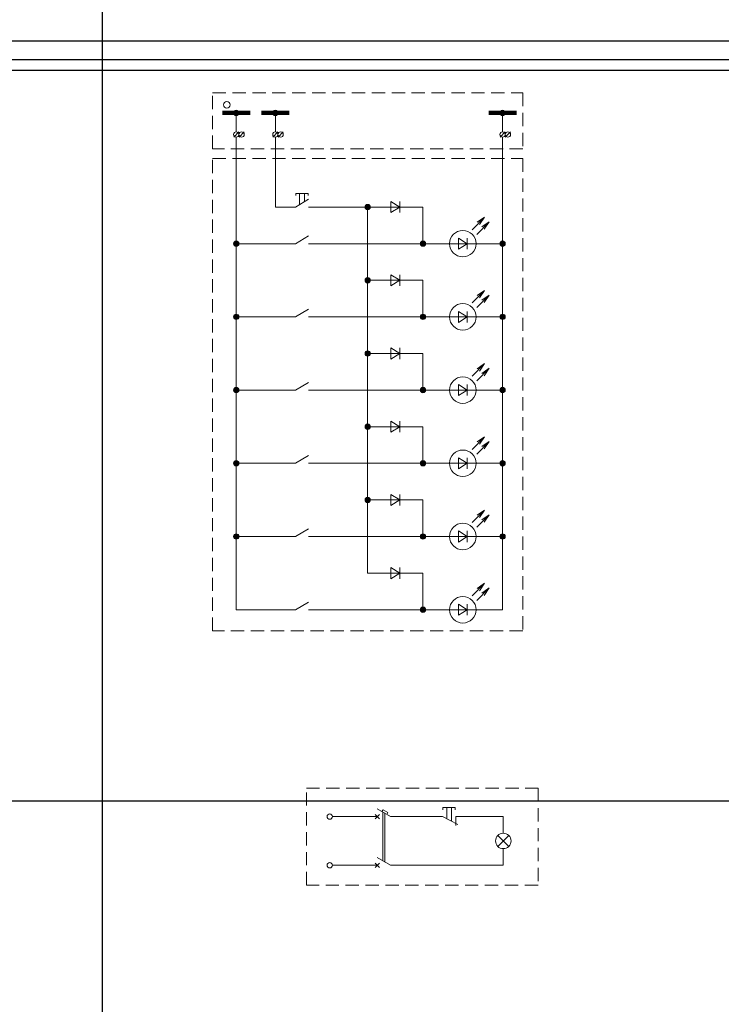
# Model space of a CAD drawing. Header units: millimetres. Extents: x 0 to 1680, y 0 to 297.
# Tile 10 of 11: x 1257 to 1469, y 0 to 297. Entities that reach past the tile are written whole.
import ezdxf

# ---------------------------------------------------------------- set-up
doc = ezdxf.new("R2010")
doc.units = ezdxf.units.MM
for name, pattern in [('K5LT32769', [0]), ('K5LT_DASHED', [6, 4, -2]), ('K5LT_REINFORCED', [0]), ('K5LT_THIN', [0]), ('K5LT_THIN_INCLUDED_TO_HATCHING', [0])]:
    doc.linetypes.add(name, pattern=pattern)
doc.layers.add('Блок', color=7, linetype='Continuous')

# ---------------------------------------------------------------- blocks, each defined once
blk = doc.blocks.new('U33')
at = {"linetype": 'K5LT_DASHED', "lineweight": 18}
for p, q in [((1315.19, 274.89), (1408.73, 274.89)), ((1315.19, 258.02), (1315.19, 274.89)), ((1408.73, 274.89), (1408.73, 258.02)), ((1408.73, 258.02), (1315.19, 258.02))]:
    blk.add_line(p, q, dxfattribs=at)
blk = doc.blocks.new('U34')
at = {"linetype": 'K5LT_DASHED', "lineweight": 18}
for p, q in [((1315.2, 255.1), (1408.73, 255.1)), ((1315.2, 112.69), (1315.2, 255.1)), ((1408.73, 255.1), (1408.73, 112.69)), ((1408.73, 112.69), (1315.2, 112.69))]:
    blk.add_line(p, q, dxfattribs=at)
blk = doc.blocks.new('U35')
at = {"linetype": 'K5LT_DASHED', "lineweight": 18}
for p, q in [((1343.45, 65.17), (1413.28, 65.17)), ((1343.45, 35.93), (1343.45, 65.17)), ((1413.28, 65.17), (1413.28, 35.93)), ((1413.28, 35.93), (1343.45, 35.93))]:
    blk.add_line(p, q, dxfattribs=at)
blk = doc.blocks.new('U402')
at = {"linetype": 'K5LT32769', "lineweight": 18}
for p, q in [((1384.49, 56.61), (1381.15, 56.61)), ((1384.49, 56.61), (1389.15, 54.28)), ((1388.49, 56.61), (1388.49, 53.95)), ((1388.49, 56.61), (1391.82, 56.61))]:
    blk.add_line(p, q, dxfattribs=at)
at = {"linetype": 'K5LT_THIN', "lineweight": 18}
for p, q in [((1384.62, 59.36), (1388.35, 59.36)), ((1384.62, 58.7), (1384.62, 59.36)), ((1385.75, 59.36), (1385.75, 55.98)), ((1387.22, 59.36), (1387.22, 55.25)), ((1388.35, 58.7), (1388.35, 59.36))]:
    blk.add_line(p, q, dxfattribs=at)
blk = doc.blocks.new('U403')
at = {"linetype": 'K5LT32769', "lineweight": 18}
for p, q in [((1402.82, 51.61), (1402.82, 54.61)), ((1401.15, 47.61), (1404.49, 50.95)), ((1401.15, 50.95), (1404.49, 47.61)), ((1402.82, 46.95), (1402.82, 43.95))]:
    blk.add_line(p, q, dxfattribs=at)
for start, end in [(0, 180), (180, 0)]:
    blk.add_arc((1402.82, 49.28), 2.33, start, end, dxfattribs=at)
blk = doc.blocks.new('U404')
at = {"linetype": 'K5LT_THIN_INCLUDED_TO_HATCHING', "lineweight": 18}
for start, end in [(0, 180), (180, 0)]:
    blk.add_arc((1350.49, 56.61), 0.8, start, end, dxfattribs=at)
blk = doc.blocks.new('U405')
at = {"linetype": 'K5LT_THIN_INCLUDED_TO_HATCHING', "lineweight": 18}
for start, end in [(0, 180), (180, 0)]:
    blk.add_arc((1350.49, 41.95), 0.8, start, end, dxfattribs=at)
blk = doc.blocks.new('U406')
at = {"linetype": 'K5LT_THIN', "lineweight": 18}
for p, q in [((1364.82, 56.61), (1361.49, 56.61)), ((1365.49, 55.95), (1364.15, 57.28)), ((1365.49, 57.28), (1364.15, 55.95)), ((1364.81, 58.93), (1368.82, 56.61)), ((1366.56, 58.69), (1366.22, 58.11)), ((1366.49, 57.97), (1366.49, 43.3)), ((1368, 57.86), (1366.56, 58.69)), ((1367.15, 57.58), (1367.15, 42.91)), ((1367.67, 57.28), (1368, 57.86)), ((1368.82, 56.61), (1372.15, 56.61)), ((1364.82, 41.95), (1361.49, 41.95)), ((1365.49, 41.28), (1364.15, 42.61)), ((1365.49, 42.61), (1364.15, 41.28)), ((1364.81, 44.27), (1368.82, 41.95)), ((1368.82, 41.95), (1372.15, 41.95))]:
    blk.add_line(p, q, dxfattribs=at)
blk = doc.blocks.new('U537')
at = {"linetype": 'K5LT32769', "lineweight": 18}
for p, q in [((1393.4, 233.65), (1397.18, 237.42)), ((1398.59, 236.01), (1394.82, 232.24)), ((1394.94, 235.89), (1397.18, 237.42)), ((1395.64, 235.18), (1397.18, 237.42)), ((1396.35, 234.48), (1398.59, 236.01)), ((1398.59, 236.01), (1397.06, 233.77)), ((1382.61, 229.44), (1398.61, 229.44)), ((1391.95, 229.44), (1389.28, 231.11)), ((1389.28, 231.11), (1389.28, 227.78)), ((1389.28, 227.78), (1391.95, 229.44)), ((1391.95, 231.11), (1391.95, 227.78))]:
    blk.add_line(p, q, dxfattribs=at)
for start, end in [(0, 180), (180, 0)]:
    blk.add_arc((1390.61, 229.44), 4, start, end, dxfattribs=at)
blk = doc.blocks.new('U538')
at = {"linetype": 'K5LT32769', "lineweight": 18}
for p, q in [((1393.4, 211.57), (1397.18, 215.34)), ((1398.59, 213.92), (1394.82, 210.15)), ((1394.94, 213.8), (1397.18, 215.34)), ((1395.64, 213.1), (1397.18, 215.34)), ((1396.35, 212.39), (1398.59, 213.92)), ((1398.59, 213.92), (1397.06, 211.68)), ((1391.95, 207.36), (1389.28, 209.02)), ((1389.28, 209.02), (1389.28, 205.69)), ((1391.95, 209.02), (1391.95, 205.69)), ((1382.61, 207.36), (1398.61, 207.36)), ((1389.28, 205.69), (1391.95, 207.36))]:
    blk.add_line(p, q, dxfattribs=at)
for start, end in [(0, 180), (180, 0)]:
    blk.add_arc((1390.61, 207.36), 4, start, end, dxfattribs=at)
blk = doc.blocks.new('U539')
at = {"linetype": 'K5LT32769', "lineweight": 18}
for p, q in [((1344.13, 231.78), (1340.13, 229.44)), ((1340.13, 229.44), (1336.8, 229.44)), ((1344.13, 229.44), (1347.46, 229.44))]:
    blk.add_line(p, q, dxfattribs=at)
blk = doc.blocks.new('U540')
at = {"linetype": 'K5LT32769', "lineweight": 18}
for p, q in [((1371.6, 240.49), (1368.94, 242.15)), ((1368.94, 242.15), (1368.94, 238.82)), ((1371.6, 242.15), (1371.6, 238.82)), ((1368.94, 238.82), (1371.6, 240.49))]:
    blk.add_line(p, q, dxfattribs=at)
blk = doc.blocks.new('U541')
at = {"linetype": 'K5LT32769', "lineweight": 18}
for p, q in [((1344.13, 209.69), (1340.13, 207.36)), ((1340.13, 207.36), (1336.8, 207.36)), ((1344.13, 207.36), (1347.46, 207.36))]:
    blk.add_line(p, q, dxfattribs=at)
blk = doc.blocks.new('U542')
at = {"linetype": 'K5LT32769', "lineweight": 18}
for p, q in [((1371.6, 218.4), (1368.94, 220.07)), ((1368.94, 220.07), (1368.94, 216.73)), ((1371.6, 220.07), (1371.6, 216.73)), ((1368.94, 216.73), (1371.6, 218.4))]:
    blk.add_line(p, q, dxfattribs=at)
blk = doc.blocks.new('U543')
at = {"linetype": 'K5LT32769', "lineweight": 18}
for p, q in [((1393.4, 189.48), (1397.18, 193.25)), ((1394.94, 191.72), (1397.18, 193.25)), ((1395.64, 191.01), (1397.18, 193.25)), ((1398.59, 191.84), (1394.82, 188.06)), ((1396.35, 190.3), (1398.59, 191.84)), ((1398.59, 191.84), (1397.06, 189.6)), ((1382.61, 185.27), (1398.61, 185.27)), ((1391.95, 185.27), (1389.28, 186.94)), ((1389.28, 186.94), (1389.28, 183.61)), ((1389.28, 183.61), (1391.95, 185.27)), ((1391.95, 186.94), (1391.95, 183.61))]:
    blk.add_line(p, q, dxfattribs=at)
for start, end in [(0, 180), (180, 0)]:
    blk.add_arc((1390.61, 185.27), 4, start, end, dxfattribs=at)
blk = doc.blocks.new('U544')
at = {"linetype": 'K5LT32769', "lineweight": 18}
for p, q in [((1344.13, 187.61), (1340.13, 185.27)), ((1340.13, 185.27), (1336.8, 185.27)), ((1344.13, 185.27), (1347.46, 185.27))]:
    blk.add_line(p, q, dxfattribs=at)
blk = doc.blocks.new('U545')
at = {"linetype": 'K5LT32769', "lineweight": 18}
for p, q in [((1371.6, 196.31), (1368.94, 197.98)), ((1368.94, 197.98), (1368.94, 194.65)), ((1368.94, 194.65), (1371.6, 196.31)), ((1371.6, 197.98), (1371.6, 194.65))]:
    blk.add_line(p, q, dxfattribs=at)
blk = doc.blocks.new('U546')
at = {"linetype": 'K5LT32769', "lineweight": 18}
for p, q in [((1393.4, 167.39), (1397.18, 171.16)), ((1398.59, 169.75), (1394.82, 165.98)), ((1394.94, 169.63), (1397.18, 171.16)), ((1395.64, 168.93), (1397.18, 171.16)), ((1396.35, 168.22), (1398.59, 169.75)), ((1398.59, 169.75), (1397.06, 167.51)), ((1391.95, 163.19), (1389.28, 164.85)), ((1389.28, 164.85), (1389.28, 161.52)), ((1391.95, 164.85), (1391.95, 161.52)), ((1382.61, 163.19), (1398.61, 163.19)), ((1389.28, 161.52), (1391.95, 163.19))]:
    blk.add_line(p, q, dxfattribs=at)
for start, end in [(0, 180), (180, 0)]:
    blk.add_arc((1390.61, 163.19), 4, start, end, dxfattribs=at)
blk = doc.blocks.new('U547')
at = {"linetype": 'K5LT32769', "lineweight": 18}
for p, q in [((1344.13, 165.52), (1340.13, 163.19)), ((1340.13, 163.19), (1336.8, 163.19)), ((1344.13, 163.19), (1347.46, 163.19))]:
    blk.add_line(p, q, dxfattribs=at)
blk = doc.blocks.new('U548')
at = {"linetype": 'K5LT32769', "lineweight": 18}
for p, q in [((1371.6, 174.23), (1368.94, 175.9)), ((1368.94, 175.9), (1368.94, 172.56)), ((1371.6, 175.9), (1371.6, 172.56)), ((1368.94, 172.56), (1371.6, 174.23))]:
    blk.add_line(p, q, dxfattribs=at)
blk = doc.blocks.new('U549')
at = {"linetype": 'K5LT32769', "lineweight": 18}
for p, q in [((1393.4, 145.31), (1397.18, 149.08)), ((1394.94, 147.55), (1397.18, 149.08)), ((1395.64, 146.84), (1397.18, 149.08)), ((1398.59, 147.66), (1394.82, 143.89)), ((1396.35, 146.13), (1398.59, 147.66)), ((1398.59, 147.66), (1397.06, 145.43)), ((1391.95, 141.1), (1389.28, 142.77)), ((1389.28, 142.77), (1389.28, 139.43)), ((1391.95, 142.77), (1391.95, 139.43)), ((1382.61, 141.1), (1398.61, 141.1)), ((1389.28, 139.43), (1391.95, 141.1))]:
    blk.add_line(p, q, dxfattribs=at)
for start, end in [(0, 180), (180, 0)]:
    blk.add_arc((1390.61, 141.1), 4, start, end, dxfattribs=at)
blk = doc.blocks.new('U550')
at = {"linetype": 'K5LT32769', "lineweight": 18}
for p, q in [((1344.13, 143.43), (1340.13, 141.1)), ((1340.13, 141.1), (1336.8, 141.1)), ((1344.13, 141.1), (1347.46, 141.1))]:
    blk.add_line(p, q, dxfattribs=at)
blk = doc.blocks.new('U551')
at = {"linetype": 'K5LT32769', "lineweight": 18}
for p, q in [((1371.6, 152.14), (1368.94, 153.81)), ((1368.94, 153.81), (1368.94, 150.48)), ((1368.94, 150.48), (1371.6, 152.14)), ((1371.6, 153.81), (1371.6, 150.48))]:
    blk.add_line(p, q, dxfattribs=at)
blk = doc.blocks.new('U552')
at = {"linetype": 'K5LT32769', "lineweight": 18}
for p, q in [((1393.4, 123.22), (1397.18, 126.99)), ((1398.59, 125.58), (1394.82, 121.81)), ((1394.94, 125.46), (1397.18, 126.99)), ((1395.64, 124.75), (1397.18, 126.99)), ((1396.35, 124.05), (1398.59, 125.58)), ((1398.59, 125.58), (1397.06, 123.34)), ((1382.61, 119.01), (1398.61, 119.01)), ((1391.95, 119.01), (1389.28, 120.68)), ((1389.28, 120.68), (1389.28, 117.35)), ((1389.28, 117.35), (1391.95, 119.01)), ((1391.95, 120.68), (1391.95, 117.35))]:
    blk.add_line(p, q, dxfattribs=at)
for start, end in [(0, 180), (180, 0)]:
    blk.add_arc((1390.61, 119.01), 4, start, end, dxfattribs=at)
blk = doc.blocks.new('U553')
at = {"linetype": 'K5LT32769', "lineweight": 18}
for p, q in [((1340.13, 119.01), (1336.8, 119.01)), ((1344.13, 121.35), (1340.13, 119.01)), ((1344.13, 119.01), (1347.46, 119.01))]:
    blk.add_line(p, q, dxfattribs=at)
blk = doc.blocks.new('U554')
at = {"linetype": 'K5LT32769', "lineweight": 18}
for p, q in [((1371.6, 130.06), (1368.94, 131.72)), ((1368.94, 131.72), (1368.94, 128.39)), ((1371.6, 131.72), (1371.6, 128.39)), ((1368.94, 128.39), (1371.6, 130.06))]:
    blk.add_line(p, q, dxfattribs=at)
blk = doc.blocks.new('U555')
blk.add_hatch(color=256).paths.add_polyline_path([(1379.41, 229.44), (1379.18, 230.01), (1378.61, 230.24), (1378.05, 230.01), (1377.81, 229.44), (1378.05, 228.88), (1378.61, 228.64), (1379.18, 228.88)])
at = {"linetype": 'K5LT_THIN_INCLUDED_TO_HATCHING', "lineweight": 18}
for start, end in [(0, 180), (180, 0)]:
    blk.add_arc((1378.61, 229.44), 0.8, start, end, dxfattribs=at)
blk = doc.blocks.new('U556')
blk.add_hatch(color=256).paths.add_polyline_path([(1379.41, 207.36), (1379.18, 207.92), (1378.61, 208.16), (1378.05, 207.92), (1377.81, 207.36), (1378.05, 206.79), (1378.61, 206.56), (1379.18, 206.79)])
at = {"linetype": 'K5LT_THIN_INCLUDED_TO_HATCHING', "lineweight": 18}
for start, end in [(0, 180), (180, 0)]:
    blk.add_arc((1378.61, 207.36), 0.8, start, end, dxfattribs=at)
blk = doc.blocks.new('U557')
blk.add_hatch(color=256).paths.add_polyline_path([(1379.41, 185.27), (1379.18, 185.84), (1378.61, 186.07), (1378.05, 185.84), (1377.81, 185.27), (1378.05, 184.71), (1378.61, 184.47), (1379.18, 184.71)])
at = {"linetype": 'K5LT_THIN_INCLUDED_TO_HATCHING', "lineweight": 18}
for start, end in [(0, 180), (180, 0)]:
    blk.add_arc((1378.61, 185.27), 0.8, start, end, dxfattribs=at)
blk = doc.blocks.new('U558')
blk.add_hatch(color=256).paths.add_polyline_path([(1379.41, 163.19), (1379.18, 163.75), (1378.61, 163.99), (1378.05, 163.75), (1377.81, 163.19), (1378.05, 162.62), (1378.61, 162.39), (1379.18, 162.62)])
at = {"linetype": 'K5LT_THIN_INCLUDED_TO_HATCHING', "lineweight": 18}
for start, end in [(0, 180), (180, 0)]:
    blk.add_arc((1378.61, 163.19), 0.8, start, end, dxfattribs=at)
blk = doc.blocks.new('U559')
blk.add_hatch(color=256).paths.add_polyline_path([(1379.41, 141.1), (1379.18, 141.67), (1378.61, 141.9), (1378.05, 141.67), (1377.81, 141.1), (1378.05, 140.53), (1378.61, 140.3), (1379.18, 140.53)])
at = {"linetype": 'K5LT_THIN_INCLUDED_TO_HATCHING', "lineweight": 18}
for start, end in [(0, 180), (180, 0)]:
    blk.add_arc((1378.61, 141.1), 0.8, start, end, dxfattribs=at)
blk = doc.blocks.new('U560')
blk.add_hatch(color=256).paths.add_polyline_path([(1379.41, 119.01), (1379.18, 119.58), (1378.61, 119.81), (1378.05, 119.58), (1377.81, 119.01), (1378.05, 118.45), (1378.61, 118.21), (1379.18, 118.45)])
at = {"linetype": 'K5LT_THIN_INCLUDED_TO_HATCHING', "lineweight": 18}
for start, end in [(0, 180), (180, 0)]:
    blk.add_arc((1378.61, 119.01), 0.8, start, end, dxfattribs=at)
blk = doc.blocks.new('U561')
blk.add_hatch(color=256).paths.add_polyline_path([(1362.73, 152.14), (1362.49, 152.71), (1361.93, 152.94), (1361.36, 152.71), (1361.13, 152.14), (1361.36, 151.58), (1361.93, 151.34), (1362.49, 151.58)])
at = {"linetype": 'K5LT_THIN_INCLUDED_TO_HATCHING', "lineweight": 18}
for start, end in [(0, 180), (180, 0)]:
    blk.add_arc((1361.93, 152.14), 0.8, start, end, dxfattribs=at)
blk = doc.blocks.new('U562')
blk.add_hatch(color=256).paths.add_polyline_path([(1362.73, 174.23), (1362.49, 174.79), (1361.93, 175.03), (1361.36, 174.79), (1361.13, 174.23), (1361.36, 173.66), (1361.93, 173.43), (1362.49, 173.66)])
at = {"linetype": 'K5LT_THIN_INCLUDED_TO_HATCHING', "lineweight": 18}
for start, end in [(0, 180), (180, 0)]:
    blk.add_arc((1361.93, 174.23), 0.8, start, end, dxfattribs=at)
blk = doc.blocks.new('U563')
blk.add_hatch(color=256).paths.add_polyline_path([(1362.73, 196.31), (1362.49, 196.88), (1361.93, 197.11), (1361.36, 196.88), (1361.13, 196.31), (1361.36, 195.75), (1361.93, 195.51), (1362.49, 195.75)])
at = {"linetype": 'K5LT_THIN_INCLUDED_TO_HATCHING', "lineweight": 18}
for start, end in [(0, 180), (180, 0)]:
    blk.add_arc((1361.93, 196.31), 0.8, start, end, dxfattribs=at)
blk = doc.blocks.new('U564')
blk.add_hatch(color=256).paths.add_polyline_path([(1362.73, 218.4), (1362.49, 218.97), (1361.93, 219.2), (1361.36, 218.97), (1361.13, 218.4), (1361.36, 217.84), (1361.93, 217.6), (1362.49, 217.84)])
at = {"linetype": 'K5LT_THIN_INCLUDED_TO_HATCHING', "lineweight": 18}
for start, end in [(0, 180), (180, 0)]:
    blk.add_arc((1361.93, 218.4), 0.8, start, end, dxfattribs=at)
blk = doc.blocks.new('U565')
blk.add_hatch(color=256).paths.add_polyline_path([(1362.73, 240.49), (1362.49, 241.05), (1361.93, 241.29), (1361.36, 241.05), (1361.13, 240.49), (1361.36, 239.92), (1361.93, 239.69), (1362.49, 239.92)])
at = {"linetype": 'K5LT_THIN_INCLUDED_TO_HATCHING', "lineweight": 18}
for start, end in [(0, 180), (180, 0)]:
    blk.add_arc((1361.93, 240.49), 0.8, start, end, dxfattribs=at)
blk = doc.blocks.new('U566')
at = {"linetype": 'K5LT_THIN', "lineweight": 18}
for p, q in [((1340.26, 244.61), (1344, 244.61)), ((1340.26, 243.94), (1340.26, 244.61)), ((1341.4, 244.61), (1341.4, 241.23)), ((1342.86, 244.61), (1342.86, 242.08)), ((1344, 243.94), (1344, 244.61)), ((1344.13, 242.82), (1340.13, 240.49)), ((1340.13, 240.49), (1336.8, 240.49)), ((1344.13, 240.49), (1347.46, 240.49))]:
    blk.add_line(p, q, dxfattribs=at)
blk = doc.blocks.new('U567')
blk.add_hatch(color=256).paths.add_polyline_path([(1323.13, 268.86), (1322.9, 269.43), (1322.33, 269.66), (1321.77, 269.43), (1321.53, 268.86), (1321.77, 268.3), (1322.33, 268.06), (1322.9, 268.3)])
at = {"linetype": 'K5LT_REINFORCED', "lineweight": 100}
blk.add_line((1326.47, 268.86), (1318.2, 268.86), dxfattribs=at)
at = {"linetype": 'K5LT_THIN', "lineweight": 18}
for start, end in [(0, 180), (180, 0)]:
    blk.add_arc((1322.33, 268.86), 0.8, start, end, dxfattribs=at)
blk = doc.blocks.new('U568')
at = {"linetype": 'K5LT_THIN', "lineweight": 18}
blk.add_line((1321.55, 261.57), (1323.12, 263.15), dxfattribs=at)
for start, end in [(0, 180), (180, 0)]:
    blk.add_arc((1322.33, 262.36), 0.8, start, end, dxfattribs=at)
blk = doc.blocks.new('U569')
at = {"linetype": 'K5LT_THIN', "lineweight": 18}
blk.add_line((1323.15, 261.57), (1324.72, 263.15), dxfattribs=at)
for start, end in [(0, 180), (180, 0)]:
    blk.add_arc((1323.93, 262.36), 0.8, start, end, dxfattribs=at)
blk = doc.blocks.new('U570')
blk.add_hatch(color=256).paths.add_polyline_path([(1323.13, 229.44), (1322.9, 230.01), (1322.33, 230.24), (1321.77, 230.01), (1321.53, 229.44), (1321.77, 228.88), (1322.33, 228.64), (1322.9, 228.88)])
at = {"linetype": 'K5LT_THIN_INCLUDED_TO_HATCHING', "lineweight": 18}
for start, end in [(0, 180), (180, 0)]:
    blk.add_arc((1322.33, 229.44), 0.8, start, end, dxfattribs=at)
blk = doc.blocks.new('U571')
blk.add_hatch(color=256).paths.add_polyline_path([(1403.41, 229.44), (1403.18, 230.01), (1402.61, 230.24), (1402.05, 230.01), (1401.81, 229.44), (1402.05, 228.88), (1402.61, 228.64), (1403.18, 228.88)])
at = {"linetype": 'K5LT_THIN_INCLUDED_TO_HATCHING', "lineweight": 18}
for start, end in [(0, 180), (180, 0)]:
    blk.add_arc((1402.61, 229.44), 0.8, start, end, dxfattribs=at)
blk = doc.blocks.new('U572')
blk.add_hatch(color=256).paths.add_polyline_path([(1323.13, 207.36), (1322.9, 207.92), (1322.33, 208.16), (1321.77, 207.92), (1321.53, 207.36), (1321.77, 206.79), (1322.33, 206.56), (1322.9, 206.79)])
at = {"linetype": 'K5LT_THIN_INCLUDED_TO_HATCHING', "lineweight": 18}
for start, end in [(0, 180), (180, 0)]:
    blk.add_arc((1322.33, 207.36), 0.8, start, end, dxfattribs=at)
blk = doc.blocks.new('U573')
blk.add_hatch(color=256).paths.add_polyline_path([(1403.41, 207.36), (1403.18, 207.92), (1402.61, 208.16), (1402.05, 207.92), (1401.81, 207.36), (1402.05, 206.79), (1402.61, 206.56), (1403.18, 206.79)])
at = {"linetype": 'K5LT_THIN_INCLUDED_TO_HATCHING', "lineweight": 18}
for start, end in [(0, 180), (180, 0)]:
    blk.add_arc((1402.61, 207.36), 0.8, start, end, dxfattribs=at)
blk = doc.blocks.new('U574')
blk.add_hatch(color=256).paths.add_polyline_path([(1323.13, 185.27), (1322.9, 185.84), (1322.33, 186.07), (1321.77, 185.84), (1321.53, 185.27), (1321.77, 184.71), (1322.33, 184.47), (1322.9, 184.71)])
at = {"linetype": 'K5LT_THIN_INCLUDED_TO_HATCHING', "lineweight": 18}
for start, end in [(0, 180), (180, 0)]:
    blk.add_arc((1322.33, 185.27), 0.8, start, end, dxfattribs=at)
blk = doc.blocks.new('U575')
blk.add_hatch(color=256).paths.add_polyline_path([(1403.41, 185.27), (1403.18, 185.84), (1402.61, 186.07), (1402.05, 185.84), (1401.81, 185.27), (1402.05, 184.71), (1402.61, 184.47), (1403.18, 184.71)])
at = {"linetype": 'K5LT_THIN_INCLUDED_TO_HATCHING', "lineweight": 18}
for start, end in [(0, 180), (180, 0)]:
    blk.add_arc((1402.61, 185.27), 0.8, start, end, dxfattribs=at)
blk = doc.blocks.new('U576')
blk.add_hatch(color=256).paths.add_polyline_path([(1323.13, 163.19), (1322.9, 163.75), (1322.33, 163.99), (1321.77, 163.75), (1321.53, 163.19), (1321.77, 162.62), (1322.33, 162.39), (1322.9, 162.62)])
at = {"linetype": 'K5LT_THIN_INCLUDED_TO_HATCHING', "lineweight": 18}
for start, end in [(0, 180), (180, 0)]:
    blk.add_arc((1322.33, 163.19), 0.8, start, end, dxfattribs=at)
blk = doc.blocks.new('U577')
blk.add_hatch(color=256).paths.add_polyline_path([(1403.41, 163.19), (1403.18, 163.75), (1402.61, 163.99), (1402.05, 163.75), (1401.81, 163.19), (1402.05, 162.62), (1402.61, 162.39), (1403.18, 162.62)])
at = {"linetype": 'K5LT_THIN_INCLUDED_TO_HATCHING', "lineweight": 18}
for start, end in [(0, 180), (180, 0)]:
    blk.add_arc((1402.61, 163.19), 0.8, start, end, dxfattribs=at)
blk = doc.blocks.new('U578')
blk.add_hatch(color=256).paths.add_polyline_path([(1323.13, 141.1), (1322.9, 141.67), (1322.33, 141.9), (1321.77, 141.67), (1321.53, 141.1), (1321.77, 140.53), (1322.33, 140.3), (1322.9, 140.53)])
at = {"linetype": 'K5LT_THIN_INCLUDED_TO_HATCHING', "lineweight": 18}
for start, end in [(0, 180), (180, 0)]:
    blk.add_arc((1322.33, 141.1), 0.8, start, end, dxfattribs=at)
blk = doc.blocks.new('U579')
blk.add_hatch(color=256).paths.add_polyline_path([(1403.41, 141.1), (1403.18, 141.67), (1402.61, 141.9), (1402.05, 141.67), (1401.81, 141.1), (1402.05, 140.53), (1402.61, 140.3), (1403.18, 140.53)])
at = {"linetype": 'K5LT_THIN_INCLUDED_TO_HATCHING', "lineweight": 18}
for start, end in [(0, 180), (180, 0)]:
    blk.add_arc((1402.61, 141.1), 0.8, start, end, dxfattribs=at)
blk = doc.blocks.new('U580')
blk.add_hatch(color=256).paths.add_polyline_path([(1403.41, 268.86), (1403.18, 269.43), (1402.61, 269.66), (1402.05, 269.43), (1401.81, 268.86), (1402.05, 268.3), (1402.61, 268.06), (1403.18, 268.3)])
at = {"linetype": 'K5LT_REINFORCED', "lineweight": 100}
blk.add_line((1406.75, 268.86), (1398.48, 268.86), dxfattribs=at)
at = {"linetype": 'K5LT_THIN', "lineweight": 18}
for start, end in [(0, 180), (180, 0)]:
    blk.add_arc((1402.61, 268.86), 0.8, start, end, dxfattribs=at)
blk = doc.blocks.new('U581')
at = {"linetype": 'K5LT_THIN', "lineweight": 18}
blk.add_line((1401.82, 261.57), (1403.4, 263.15), dxfattribs=at)
for start, end in [(0, 180), (180, 0)]:
    blk.add_arc((1402.61, 262.36), 0.8, start, end, dxfattribs=at)
blk = doc.blocks.new('U582')
at = {"linetype": 'K5LT_THIN', "lineweight": 18}
blk.add_line((1403.42, 261.57), (1405, 263.15), dxfattribs=at)
for start, end in [(0, 180), (180, 0)]:
    blk.add_arc((1404.21, 262.36), 0.8, start, end, dxfattribs=at)
blk = doc.blocks.new('U583')
at = {"linetype": 'K5LT_THIN', "lineweight": 18}
blk.add_line((1333.31, 261.57), (1334.89, 263.15), dxfattribs=at)
for start, end in [(0, 180), (180, 0)]:
    blk.add_arc((1334.1, 262.36), 0.8, start, end, dxfattribs=at)
blk = doc.blocks.new('U584')
at = {"linetype": 'K5LT_THIN', "lineweight": 18}
blk.add_line((1334.91, 261.57), (1336.49, 263.15), dxfattribs=at)
for start, end in [(0, 180), (180, 0)]:
    blk.add_arc((1335.7, 262.36), 0.8, start, end, dxfattribs=at)
blk = doc.blocks.new('U585')
blk.add_hatch(color=256).paths.add_polyline_path([(1334.9, 268.86), (1334.67, 269.43), (1334.1, 269.66), (1333.54, 269.43), (1333.3, 268.86), (1333.54, 268.3), (1334.1, 268.06), (1334.67, 268.3)])
at = {"linetype": 'K5LT_REINFORCED', "lineweight": 100}
blk.add_line((1338.23, 268.86), (1329.97, 268.86), dxfattribs=at)
at = {"linetype": 'K5LT_THIN', "lineweight": 18}
for start, end in [(0, 180), (180, 0)]:
    blk.add_arc((1334.1, 268.86), 0.8, start, end, dxfattribs=at)

msp = doc.modelspace()

# ---------------------------------------------------------------- linework, layer by layer
at = {"linetype": 'K5LT_THIN', "lineweight": 18}
for p, q in [((1322.33, 263.16), (1322.33, 268.86)), ((1334.1, 263.16), (1334.1, 268.86)), ((1402.61, 268.86), (1402.61, 263.16)), ((1322.33, 119.01), (1322.33, 261.56)), ((1334.1, 240.49), (1334.1, 261.56)), ((1402.61, 261.56), (1402.61, 119.01)), ((1336.8, 240.49), (1334.1, 240.49)), ((1378.61, 240.49), (1347.46, 240.49)), ((1361.93, 240.49), (1361.93, 130.06)), ((1378.61, 240.49), (1378.61, 229.44)), ((1336.8, 229.44), (1322.33, 229.44)), ((1347.46, 229.44), (1382.61, 229.44)), ((1402.61, 229.44), (1398.61, 229.44)), ((1378.61, 218.4), (1361.93, 218.4)), ((1378.61, 218.4), (1378.61, 207.36)), ((1336.8, 207.36), (1322.33, 207.36)), ((1347.46, 207.36), (1382.61, 207.36)), ((1402.61, 207.36), (1398.61, 207.36)), ((1378.61, 196.31), (1361.93, 196.31)), ((1378.61, 196.31), (1378.61, 185.27)), ((1336.8, 185.27), (1322.33, 185.27)), ((1347.46, 185.27), (1382.61, 185.27)), ((1402.61, 185.27), (1398.61, 185.27)), ((1378.61, 174.23), (1361.93, 174.23)), ((1378.61, 174.23), (1378.61, 163.19)), ((1336.8, 163.19), (1322.33, 163.19)), ((1347.46, 163.19), (1382.61, 163.19)), ((1402.61, 163.19), (1398.61, 163.19)), ((1378.61, 152.14), (1361.93, 152.14)), ((1378.61, 152.14), (1378.61, 141.1)), ((1336.8, 141.1), (1322.33, 141.1)), ((1347.46, 141.1), (1382.61, 141.1)), ((1402.61, 141.1), (1398.61, 141.1)), ((1378.61, 130.06), (1361.93, 130.06)), ((1378.61, 130.06), (1378.61, 119.01)), ((1336.8, 119.01), (1322.33, 119.01)), ((1347.46, 119.01), (1382.61, 119.01)), ((1402.61, 119.01), (1398.61, 119.01)), ((1351.29, 56.61), (1361.49, 56.61)), ((1372.15, 56.61), (1381.15, 56.61)), ((1391.82, 56.61), (1402.82, 56.61)), ((1402.82, 54.61), (1402.82, 56.61)), ((1351.29, 41.95), (1361.49, 41.95)), ((1372.15, 41.95), (1402.82, 41.95)), ((1402.82, 43.95), (1402.82, 41.95))]:
    msp.add_line(p, q, dxfattribs=at)
msp.add_circle((1319.45, 271.34), 0.999, dxfattribs=at)
at = {"layer": 'Блок'}
for p, direction in [((1282, 291.33), (0, 1)), ((830, 290.67), (1, 0)), ((830, 290.67), (1, 0)), ((-269.18, 284.95), (1, 0)), ((-269.18, 284.95), (1, 0)), ((3576.17, 281.74), (1, 0)), ((1070, 61.33), (1, 0))]:
    msp.add_xline(p, direction, dxfattribs=at)

# ---------------------------------------------------------------- block references
for name in ['U33', 'U567', 'U585', 'U580', 'U568', 'U569', 'U583', 'U584', 'U581', 'U582', 'U34', 'U566', 'U565', 'U540', 'U537', 'U539', 'U570', 'U555', 'U571', 'U542', 'U564', 'U538', 'U572', 'U541', 'U556', 'U573', 'U563', 'U545', 'U543', 'U544', 'U574', 'U557', 'U575', 'U548', 'U562', 'U546', 'U576', 'U547', 'U558', 'U577', 'U561', 'U551', 'U549', 'U550', 'U578', 'U559', 'U579', 'U554', 'U552', 'U553', 'U560', 'U35', 'U404', 'U406', 'U402', 'U403', 'U405']:
    msp.add_blockref(name, (0, 0))

doc.saveas('drawing.dxf')
